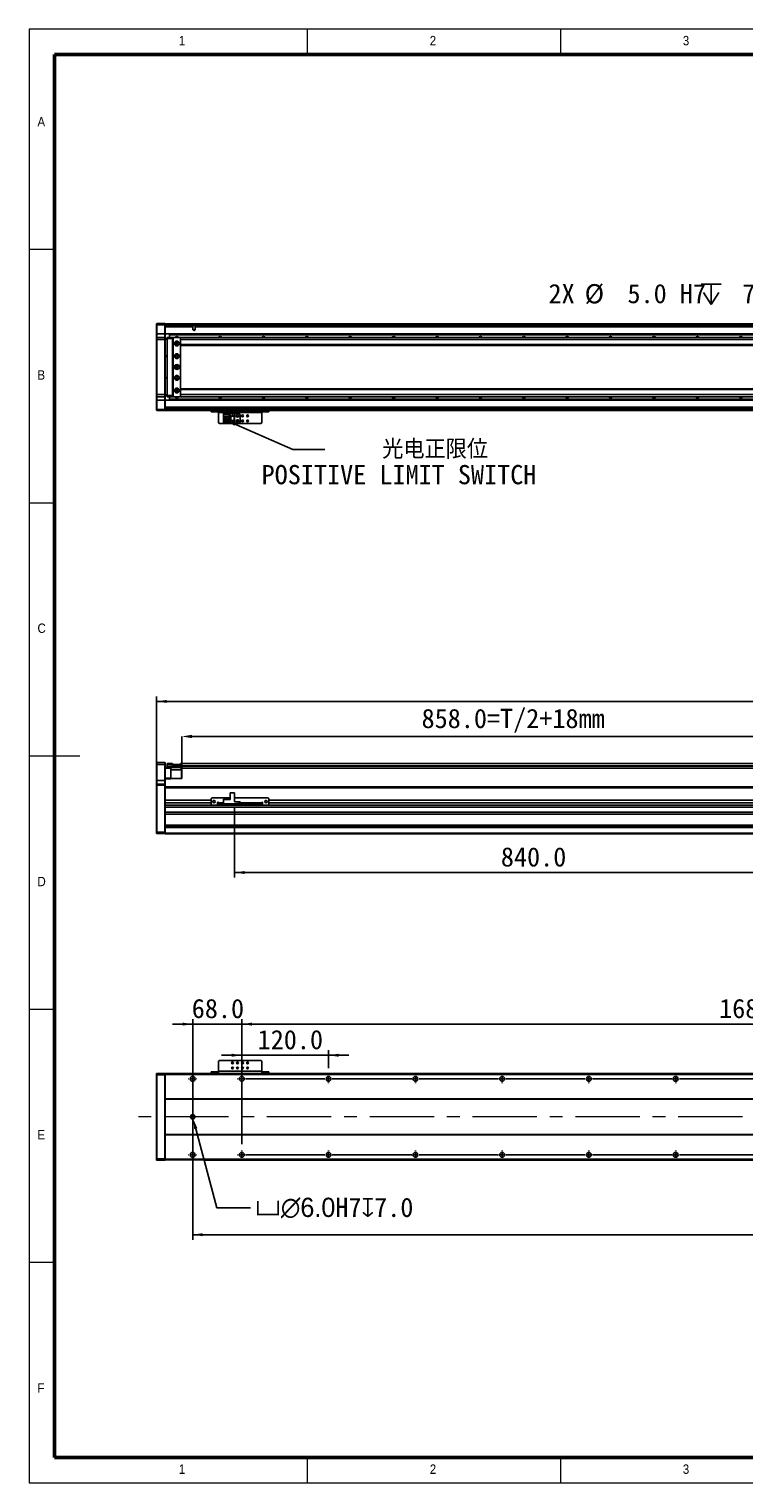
# Model space of a CAD drawing. Header units: millimetres. Extents: x 35 to 2905, y 35 to 2044.
# Tile 1 of 6: x 35 to 1024, y 35 to 2044. Entities that reach past the tile are written whole.
import ezdxf

# ---------------------------------------------------------------- set-up
doc = ezdxf.new("R2010")
doc.units = ezdxf.units.MM
doc.header["$LTSCALE"] = 7
doc.header["$PDSIZE"] = -1
doc.linetypes.add('CENTERX2', pattern=[20.32, 12.7, -2.54, 2.54, -2.54])
doc.layers.add('DIMNS', color=7, linetype='Continuous')
doc.styles.add('SLDTEXTSTYLE1', font='Gothic.ttf', dxfattribs={"width": 0.913})
doc.styles.add('SLDTEXTSTYLE8', font='txt')
doc.styles.add('SLDTEXTSTYLE9', font='txt', dxfattribs={"bigfont": 'bigfont'})
doc.dimstyles.new('SLDDIMSTYLE0', dxfattribs={"dimtxt": 26.6, "dimasz": 14, "dimexe": 0, "dimexo": 0.0625, "dimgap": 6.65, "dimtad": 2, "dimdec": 1, "dimrnd": 1e-09, "dimzin": 4, "dimdsep": 46, "dimtxsty": 'SLDTEXTSTYLE8', "dimsah": 1, "dimcen": 0.09, "dimadec": 0, "dimazin": 1, "dimtfac": 1, "dimtdec": 1, "dimtofl": 0, "dimtmove": 0, "dimatfit": 3, "dimfxl": 0, "dimfrac": 2, "dimtolj": 1, "dimtzin": 12, "dimarcsym": 0})
doc.dimstyles.new('SLDDIMSTYLE1', dxfattribs={"dimtxt": 26.6, "dimasz": 14, "dimexe": 0, "dimexo": 0.0625, "dimgap": 6.65, "dimtad": 2, "dimdec": 1, "dimrnd": 1e-09, "dimzin": 4, "dimdsep": 46, "dimtxsty": 'SLDTEXTSTYLE8', "dimsah": 1, "dimcen": 0.09, "dimadec": 0, "dimazin": 1, "dimtfac": 1, "dimtdec": 1, "dimtmove": 0, "dimatfit": 0, "dimfxl": 0, "dimfrac": 2, "dimtolj": 1, "dimtzin": 12, "dimarcsym": 0})
doc.dimstyles.new('SLDDIMSTYLE3', dxfattribs={"dimtxt": 0.18, "dimasz": 14, "dimexe": 0, "dimexo": 0.0625, "dimgap": 0, "dimtad": 0, "dimtih": 1, "dimtoh": 1, "dimdec": 0, "dimrnd": 1e-09, "dimzin": 0, "dimdsep": 46, "dimtxsty": 'Standard', "dimsah": 1, "dimcen": 0.09, "dimadec": 0, "dimazin": 0, "dimtfac": 14, "dimtdec": 0, "dimtofl": 0, "dimtmove": 0, "dimatfit": 3, "dimfxl": 0, "dimfrac": 2, "dimtolj": 1, "dimtzin": 0, "dimarcsym": 0})
doc.dimstyles.new('SLDDIMSTYLE4', dxfattribs={"dimtxt": 26.6, "dimasz": 14, "dimexe": 0, "dimexo": 0.0625, "dimgap": 6.65, "dimtad": 0, "dimtih": 1, "dimtoh": 1, "dimdec": 1, "dimrnd": 1e-09, "dimzin": 4, "dimdsep": 46, "dimtxsty": 'SLDTEXTSTYLE8', "dimsah": 1, "dimcen": 0, "dimadec": 0, "dimazin": 1, "dimtfac": 1, "dimtdec": 1, "dimtofl": 0, "dimtmove": 0, "dimatfit": 3, "dimfxl": 0, "dimfrac": 2, "dimtolj": 1, "dimtzin": 12, "dimarcsym": 0})

# ---------------------------------------------------------------- blocks, each defined once
blk = doc.blocks.new('_D')
at = {"layer": 'DIMNS'}
for p, q in [((211.3, 1008.1), (211.3, 1121.9)), ((211.3, 1114.9), (2127.3, 1114.9)), ((2127.3, 1008.1), (2127.3, 1121.9))]:
    blk.add_line(p, q, dxfattribs=at)
for points in [[(211.3, 1114.9), (225.3, 1112.8), (225.3, 1117)], [(2127.3, 1114.9), (2113.3, 1117), (2113.3, 1112.8)]]:
    blk.add_solid(points, dxfattribs=at)
at = {"layer": 'DIMNS', "insert": (1107.7, 1149.8), "char_height": 26.6, "attachment_point": 1, "style": 'SLDTEXTSTYLE8'}
blk.add_mtext('1916.0', dxfattribs=at)
blk = doc.blocks.new('_D_1')
at = {"layer": 'Defpoints', "color": 0}
for p in [(1104.3, 1066.5), (1104.3, 1026.7), (246.3, 1019.9)]:
    blk.add_point(p, dxfattribs=at)
at = {"layer": 'DIMNS', "color": 0, "lineweight": -2}
for p, q in [((246.3, 1020), (246.3, 1066.5)), ((260.3, 1066.5), (1090.3, 1066.5)), ((1104.3, 1026.8), (1104.3, 1066.5))]:
    blk.add_line(p, q, dxfattribs=at)
at = {"layer": 'DIMNS', "color": 0}
for points in [[(260.3, 1068.8), (260.3, 1064.2), (246.3, 1066.5)], [(1090.3, 1068.8), (1090.3, 1064.2), (1104.3, 1066.5)]]:
    blk.add_solid(points, dxfattribs=at)
at = {"layer": 'DIMNS', "color": 0, "insert": (704.5, 1104.7), "char_height": 26.6, "attachment_point": 2, "style": 'SLDTEXTSTYLE8'}
blk.add_mtext('\\A1;858.0=T/2+18mm', dxfattribs=at)
blk = doc.blocks.new('_D_4')
at = {"layer": 'DIMNS'}
for p, q in [((319.3, 967.2), (319.3, 871.5)), ((1159.3, 974.3), (1159.3, 871.5)), ((319.3, 878.5), (1159.3, 878.5))]:
    blk.add_line(p, q, dxfattribs=at)
for points in [[(319.3, 878.5), (333.3, 876.4), (333.3, 880.6)], [(1159.3, 878.5), (1145.3, 880.6), (1145.3, 876.4)]]:
    blk.add_solid(points, dxfattribs=at)
at = {"layer": 'DIMNS', "insert": (687.5, 913.4), "char_height": 26.6, "attachment_point": 1, "style": 'SLDTEXTSTYLE8'}
blk.add_mtext('840.0', dxfattribs=at)
blk = doc.blocks.new('_D_13')
at = {"layer": 'DIMNS'}
for p, q in [((261.3, 532), (261.3, 371)), ((2077.3, 526.4), (2077.3, 371)), ((261.3, 378), (2077.3, 378))]:
    blk.add_line(p, q, dxfattribs=at)
for points in [[(261.3, 378), (275.3, 375.9), (275.3, 380.1)], [(2077.3, 378), (2063.3, 380.1), (2063.3, 375.9)]]:
    blk.add_solid(points, dxfattribs=at)
at = {"layer": 'DIMNS', "insert": (1134, 412.9), "char_height": 26.6, "attachment_point": 1, "style": 'SLDTEXTSTYLE8'}
blk.add_mtext('1816.0', dxfattribs=at)
blk = doc.blocks.new('_D_15')
at = {"layer": 'Defpoints', "color": 0}
for p in [(260.5, 543.8), (262.1, 538)]:
    blk.add_point(p, dxfattribs=at)
at = {"layer": 'DIMNS', "color": 0, "lineweight": -2}
for p, q in [((294.9, 415.3), (265.7, 524.4)), ((341.1, 415.3), (294.9, 415.3))]:
    blk.add_line(p, q, dxfattribs=at)
at = {"layer": 'DIMNS', "color": 0}
blk.add_solid([(267.9, 525), (263.4, 523.8), (262.1, 538)], dxfattribs=at)
at = {"layer": 'DIMNS', "color": 0, "insert": (347.8, 429.1), "char_height": 26.6, "attachment_point": 1, "style": 'SLDTEXTSTYLE8'}
blk.add_mtext('\\A1;{\\fGDT|b0|i0|c134|p2;v\\fMS PGothic|b0|i0|c128|p34;∅6.0}H7{\\fGDT|b0|i0|c134|p2;x}7.0', dxfattribs=at)
blk = doc.blocks.new('_D_18')
at = {"layer": 'DIMNS'}
for p, q in [((329.3, 608.1), (329.3, 676)), ((329.3, 669), (2009.3, 669)), ((2009.3, 608.1), (2009.3, 676))]:
    blk.add_line(p, q, dxfattribs=at)
for points in [[(329.3, 669), (343.3, 666.9), (343.3, 671.1)], [(2009.3, 669), (1995.3, 671.1), (1995.3, 666.9)]]:
    blk.add_solid(points, dxfattribs=at)
at = {"layer": 'DIMNS', "char_height": 26.6, "attachment_point": 1, "style": 'SLDTEXTSTYLE8'}
for s, insert in [('1680.0', (989.3, 703.9)), ('=14×120.0(PITCH)', (1093.3, 703.9))]:
    blk.add_mtext(s, dxfattribs=dict(at, insert=insert))
blk = doc.blocks.new('_D_19')
at = {"layer": 'DIMNS'}
for p, q in [((329.3, 626), (301.3, 626)), ((329.3, 608.1), (329.3, 633)), ((329.3, 626), (449.3, 626)), ((449.3, 608.1), (449.3, 633)), ((449.3, 626), (477.3, 626))]:
    blk.add_line(p, q, dxfattribs=at)
for points in [[(329.3, 626), (315.3, 628.1), (315.3, 623.9)], [(449.3, 626), (463.3, 623.9), (463.3, 628.1)]]:
    blk.add_solid(points, dxfattribs=at)
at = {"layer": 'DIMNS', "insert": (351.1, 660.9), "char_height": 26.6, "attachment_point": 1, "style": 'SLDTEXTSTYLE8'}
blk.add_mtext('120.0', dxfattribs=at)
blk = doc.blocks.new('_D_20')
at = {"layer": 'DIMNS'}
for p, q in [((261.3, 669), (233.3, 669)), ((261.3, 503.1), (261.3, 676)), ((261.3, 669), (329.3, 669)), ((329.3, 503.1), (329.3, 676)), ((329.3, 669), (357.3, 669))]:
    blk.add_line(p, q, dxfattribs=at)
for points in [[(261.3, 669), (247.3, 671.1), (247.3, 666.9)], [(329.3, 669), (343.3, 666.9), (343.3, 671.1)]]:
    blk.add_solid(points, dxfattribs=at)
at = {"layer": 'DIMNS', "insert": (260, 703.9), "char_height": 26.6, "attachment_point": 1, "style": 'SLDTEXTSTYLE8'}
blk.add_mtext('68.0', dxfattribs=at)
blk = doc.blocks.new('SW_CENTERMARKSYMBOL_1')
at = {"layer": 'DIMNS', "color": 0}
for p, q in [((-5.08, 105), (-5.84, 105)), ((0, 105), (-2.54, 105)), ((0, 110.08), (0, 110.84)), ((0, 105), (0, 107.54)), ((0, 105), (0, 102.46)), ((0, 105), (2.54, 105)), ((5.08, 105), (5.84, 105)), ((182.92, 105), (182.16, 105)), ((188, 105), (185.46, 105)), ((188, 110.08), (188, 110.84)), ((188, 105), (188, 107.54)), ((188, 105), (188, 102.46)), ((188, 105), (190.54, 105)), ((193.08, 105), (193.84, 105)), ((0, 99.92), (0, 99.16)), ((188, 99.92), (188, 99.16)), ((-5.08, 0), (-5.84, 0)), ((0, 0), (-2.54, 0)), ((0, 5.08), (0, 5.84)), ((0, 0), (0, 2.54)), ((0, 0), (0, -2.54)), ((0, 0), (2.54, 0)), ((5.08, 0), (5.84, 0)), ((0, -5.08), (0, -5.84))]:
    blk.add_line(p, q, dxfattribs=at)
blk = doc.blocks.new('SW_CENTERMARKSYMBOL_2')
at = {"layer": 'DIMNS', "color": 0}
for p, q in [((-125.08, 0), (-125.84, 0)), ((-120, 0), (-122.54, 0)), ((-120, 0), (-122.54, 0)), ((-120, 5.08), (-120, 5.84)), ((-120, 0), (-120, 2.54)), ((-120, 0), (-120, 2.54)), ((-120, 0), (-120, -2.54)), ((-120, 0), (-117.46, 0)), ((-120, 0), (-120, -2.54)), ((-120, 0), (-117.46, 0)), ((-114.92, 0), (-114.16, 0)), ((-114.92, 0), (-5.08, 0)), ((-5.08, 0), (-5.84, 0)), ((0, 0), (-2.54, 0)), ((0, 0), (-2.54, 0)), ((0, 0), (-2.54, 0)), ((0, 5.08), (0, 5.84)), ((0, 0), (0, 2.54)), ((0, 0), (0, 2.54)), ((0, 0), (0, 2.54)), ((0, 0), (0, -2.54)), ((0, 0), (2.54, 0)), ((0, 0), (0, -2.54)), ((0, 0), (2.54, 0)), ((0, 0), (0, -2.54)), ((0, 0), (2.54, 0)), ((5.08, 0), (5.84, 0)), ((5.08, 0), (114.92, 0)), ((114.92, 0), (114.16, 0)), ((120, 0), (117.46, 0)), ((120, 0), (117.46, 0)), ((120, 0), (117.46, 0)), ((120, 0), (117.46, 0)), ((120, 5.08), (120, 5.84)), ((120, 0), (120, 2.54)), ((120, 0), (120, 2.54)), ((120, 0), (120, 2.54)), ((120, 0), (120, 2.54)), ((120, 0), (120, -2.54)), ((120, 0), (122.54, 0)), ((120, 0), (120, -2.54)), ((120, 0), (122.54, 0)), ((120, 0), (120, -2.54)), ((120, 0), (122.54, 0)), ((120, 0), (120, -2.54)), ((120, 0), (122.54, 0)), ((125.08, 0), (125.84, 0)), ((125.08, 0), (234.92, 0)), ((234.92, 0), (234.16, 0)), ((240, 0), (237.46, 0)), ((240, 0), (237.46, 0)), ((240, 0), (237.46, 0)), ((240, 0), (237.46, 0)), ((240, 0), (237.46, 0)), ((240, 5.08), (240, 5.84)), ((240, 0), (240, 2.54)), ((240, 0), (240, 2.54)), ((240, 0), (240, 2.54)), ((240, 0), (240, 2.54)), ((240, 0), (240, 2.54)), ((240, 0), (240, -2.54)), ((240, 0), (242.54, 0)), ((240, 0), (240, -2.54)), ((240, 0), (242.54, 0)), ((240, 0), (240, -2.54)), ((240, 0), (242.54, 0)), ((240, 0), (240, -2.54)), ((240, 0), (242.54, 0)), ((240, 0), (240, -2.54)), ((240, 0), (242.54, 0)), ((245.08, 0), (245.84, 0)), ((245.08, 0), (354.92, 0)), ((354.92, 0), (354.16, 0)), ((360, 0), (357.46, 0)), ((360, 0), (357.46, 0)), ((360, 0), (357.46, 0)), ((360, 0), (357.46, 0)), ((360, 0), (357.46, 0)), ((360, 0), (357.46, 0)), ((360, 5.08), (360, 5.84)), ((360, 0), (360, 2.54)), ((360, 0), (360, 2.54)), ((360, 0), (360, 2.54)), ((360, 0), (360, 2.54)), ((360, 0), (360, 2.54)), ((360, 0), (360, 2.54)), ((360, 0), (360, -2.54)), ((360, 0), (362.54, 0)), ((360, 0), (360, -2.54)), ((360, 0), (362.54, 0)), ((360, 0), (360, -2.54)), ((360, 0), (362.54, 0)), ((360, 0), (360, -2.54)), ((360, 0), (362.54, 0)), ((360, 0), (360, -2.54)), ((360, 0), (362.54, 0)), ((360, 0), (360, -2.54)), ((360, 0), (362.54, 0)), ((365.08, 0), (365.84, 0)), ((365.08, 0), (474.92, 0)), ((474.92, 0), (474.16, 0)), ((480, 0), (477.46, 0)), ((480, 0), (477.46, 0)), ((480, 0), (477.46, 0)), ((480, 0), (477.46, 0)), ((480, 0), (477.46, 0)), ((480, 0), (477.46, 0)), ((480, 0), (477.46, 0)), ((480, 5.08), (480, 5.84)), ((480, 0), (480, 2.54)), ((480, 0), (480, 2.54)), ((480, 0), (480, 2.54)), ((480, 0), (480, 2.54)), ((480, 0), (480, 2.54)), ((480, 0), (480, 2.54)), ((480, 0), (480, 2.54)), ((480, 0), (480, -2.54)), ((480, 0), (482.54, 0)), ((480, 0), (480, -2.54)), ((480, 0), (482.54, 0)), ((480, 0), (480, -2.54)), ((480, 0), (482.54, 0)), ((480, 0), (480, -2.54)), ((480, 0), (482.54, 0)), ((480, 0), (480, -2.54)), ((480, 0), (482.54, 0)), ((480, 0), (480, -2.54)), ((480, 0), (482.54, 0)), ((480, 0), (480, -2.54)), ((480, 0), (482.54, 0)), ((485.08, 0), (485.84, 0)), ((485.08, 0), (594.92, 0)), ((-120, -5.08), (-120, -5.84)), ((0, -5.08), (0, -5.84)), ((120, -5.08), (120, -5.84)), ((240, -5.08), (240, -5.84)), ((360, -5.08), (360, -5.84)), ((480, -5.08), (480, -5.84))]:
    blk.add_line(p, q, dxfattribs=at)
blk = doc.blocks.new('SW_CENTERMARKSYMBOL_3')
at = {"layer": 'DIMNS', "color": 0}
for p, q in [((-245.08, 0), (-245.84, 0)), ((-240, 0), (-242.54, 0)), ((-240, 0), (-242.54, 0)), ((-240, 5.08), (-240, 5.84)), ((-240, 0), (-240, 2.54)), ((-240, 0), (-240, 2.54)), ((-240, 0), (-240, -2.54)), ((-240, 0), (-237.46, 0)), ((-240, 0), (-240, -2.54)), ((-240, 0), (-237.46, 0)), ((-234.92, 0), (-234.16, 0)), ((-234.92, 0), (-125.08, 0)), ((-125.08, 0), (-125.84, 0)), ((-120, 0), (-122.54, 0)), ((-120, 0), (-122.54, 0)), ((-120, 0), (-122.54, 0)), ((-120, 5.08), (-120, 5.84)), ((-120, 0), (-120, 2.54)), ((-120, 0), (-120, 2.54)), ((-120, 0), (-120, 2.54)), ((-120, 0), (-120, -2.54)), ((-120, 0), (-117.46, 0)), ((-120, 0), (-120, -2.54)), ((-120, 0), (-117.46, 0)), ((-120, 0), (-120, -2.54)), ((-120, 0), (-117.46, 0)), ((-114.92, 0), (-114.16, 0)), ((-114.92, 0), (-5.08, 0)), ((-5.08, 0), (-5.84, 0)), ((0, 0), (-2.54, 0)), ((0, 0), (-2.54, 0)), ((0, 0), (-2.54, 0)), ((0, 0), (-2.54, 0)), ((0, 5.08), (0, 5.84)), ((0, 0), (0, 2.54)), ((0, 0), (0, 2.54)), ((0, 0), (0, 2.54)), ((0, 0), (0, 2.54)), ((0, 0), (0, -2.54)), ((0, 0), (2.54, 0)), ((0, 0), (0, -2.54)), ((0, 0), (2.54, 0)), ((0, 0), (0, -2.54)), ((0, 0), (2.54, 0)), ((0, 0), (0, -2.54)), ((0, 0), (2.54, 0)), ((5.08, 0), (5.84, 0)), ((5.08, 0), (114.92, 0)), ((114.92, 0), (114.16, 0)), ((120, 0), (117.46, 0)), ((120, 0), (117.46, 0)), ((120, 0), (117.46, 0)), ((120, 0), (117.46, 0)), ((120, 0), (117.46, 0)), ((120, 5.08), (120, 5.84)), ((120, 0), (120, 2.54)), ((120, 0), (120, 2.54)), ((120, 0), (120, 2.54)), ((120, 0), (120, 2.54)), ((120, 0), (120, 2.54)), ((120, 0), (120, -2.54)), ((120, 0), (122.54, 0)), ((120, 0), (120, -2.54)), ((120, 0), (122.54, 0)), ((120, 0), (120, -2.54)), ((120, 0), (122.54, 0)), ((120, 0), (120, -2.54)), ((120, 0), (122.54, 0)), ((120, 0), (120, -2.54)), ((120, 0), (122.54, 0)), ((125.08, 0), (125.84, 0)), ((125.08, 0), (234.92, 0)), ((234.92, 0), (234.16, 0)), ((240, 0), (237.46, 0)), ((240, 0), (237.46, 0)), ((240, 0), (237.46, 0)), ((240, 0), (237.46, 0)), ((240, 0), (237.46, 0)), ((240, 0), (237.46, 0)), ((240, 5.08), (240, 5.84)), ((240, 0), (240, 2.54)), ((240, 0), (240, 2.54)), ((240, 0), (240, 2.54)), ((240, 0), (240, 2.54)), ((240, 0), (240, 2.54)), ((240, 0), (240, 2.54)), ((240, 0), (240, -2.54)), ((240, 0), (242.54, 0)), ((240, 0), (240, -2.54)), ((240, 0), (242.54, 0)), ((240, 0), (240, -2.54)), ((240, 0), (242.54, 0)), ((240, 0), (240, -2.54)), ((240, 0), (242.54, 0)), ((240, 0), (240, -2.54)), ((240, 0), (242.54, 0)), ((240, 0), (240, -2.54)), ((240, 0), (242.54, 0)), ((245.08, 0), (245.84, 0)), ((245.08, 0), (354.92, 0)), ((354.92, 0), (354.16, 0)), ((360, 0), (357.46, 0)), ((360, 0), (357.46, 0)), ((360, 0), (357.46, 0)), ((360, 0), (357.46, 0)), ((360, 0), (357.46, 0)), ((360, 0), (357.46, 0)), ((360, 0), (357.46, 0)), ((360, 5.08), (360, 5.84)), ((360, 0), (360, 2.54)), ((360, 0), (360, 2.54)), ((360, 0), (360, 2.54)), ((360, 0), (360, 2.54)), ((360, 0), (360, 2.54)), ((360, 0), (360, 2.54)), ((360, 0), (360, 2.54)), ((360, 0), (360, -2.54)), ((360, 0), (362.54, 0)), ((360, 0), (360, -2.54)), ((360, 0), (362.54, 0)), ((360, 0), (360, -2.54)), ((360, 0), (362.54, 0)), ((360, 0), (360, -2.54)), ((360, 0), (362.54, 0)), ((360, 0), (360, -2.54)), ((360, 0), (362.54, 0)), ((360, 0), (360, -2.54)), ((360, 0), (362.54, 0)), ((360, 0), (360, -2.54)), ((360, 0), (362.54, 0)), ((365.08, 0), (365.84, 0)), ((365.08, 0), (474.92, 0)), ((-240, -5.08), (-240, -5.84)), ((-120, -5.08), (-120, -5.84)), ((0, -5.08), (0, -5.84)), ((120, -5.08), (120, -5.84)), ((240, -5.08), (240, -5.84)), ((360, -5.08), (360, -5.84))]:
    blk.add_line(p, q, dxfattribs=at)
blk = doc.blocks.new('SW_DOWELSYMBOL_0')
at = {"linetype": 'Continuous', "lineweight": 18}
h = blk.add_hatch(color=0, dxfattribs=at)
edge = h.paths.add_edge_path(flags=0)
edge.add_arc((0, 0), 3, 180, 270)
edge.add_line((0, -3), (0, 0))
edge.add_line((0, 0), (-3, 0))
h = blk.add_hatch(color=0, dxfattribs=at)
edge = h.paths.add_edge_path(flags=0)
edge.add_arc((0, 0), 3, 0, 90)
edge.add_line((0, 3), (0, 0))
edge.add_line((0, 0), (3, 0))
at = {"layer": 'DIMNS', "color": 0}
blk.add_circle((0, 0), 3, dxfattribs=at)
blk = doc.blocks.new('SW_SYMBOL_HOLE_DEPTH')
at = {"layer": 'DIMNS', "color": 0}
for p, q in [((0, 6125), (5600, 6125)), ((2800, 6125), (2800, 525)), ((700, 3885), (2800, 525)), ((4900, 3885), (2800, 525))]:
    blk.add_line(p, q, dxfattribs=at)
blk = doc.blocks.new('_D_23')
at = {"layer": 'DIMNS'}
for p, q in [((1087.4, 1678.4), (1059.4, 1678.4)), ((1154.8, 1628.5), (1087.4, 1678.4))]:
    blk.add_line(p, q, dxfattribs=at)
blk.add_solid([(1154.8, 1628.5), (1144.8, 1638.5), (1142.3, 1635.1)], dxfattribs=at)
at = {"layer": 'DIMNS', "xscale": 0.004985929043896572, "yscale": 0.004985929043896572, "zscale": 0.004985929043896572}
blk.add_blockref('SW_SYMBOL_HOLE_DEPTH', (964.4, 1660.8), dxfattribs=at)
at = {"layer": 'DIMNS', "char_height": 26.6, "attachment_point": 1, "style": 'SLDTEXTSTYLE8'}
for s, insert in [('2X ', (753.4, 1691.8)), ('%%c', (803.4, 1691.6)), (' 5.0 H7 ', (844.5, 1691.8)), (' 7.0', (1003.3, 1691.8))]:
    blk.add_mtext(s, dxfattribs=dict(at, insert=insert))
blk = doc.blocks.new('SW_NOTE_5')
at = {"layer": 'DIMNS', "color": 0, "char_height": 26.6, "attachment_point": 2}
for s, insert, style in [('    光电正限位', (105.1, 13.8), 'SLDTEXTSTYLE9'), ('POSITIVE LIMIT SWITCH', (102.5, -21.3), 'SLDTEXTSTYLE8')]:
    blk.add_mtext(s, dxfattribs=dict(at, insert=insert, style=style))

msp = doc.modelspace()

# ---------------------------------------------------------------- linework, layer by layer
at = {"color": 7, "linetype": 'Continuous', "lineweight": 18}
for p, q in [((2905, 2044), (35, 2044)), ((35, 2044), (35, 35)), ((420, 2009), (420, 2044)), ((770, 2044), (770, 2009)), ((70, 2009), (2870, 2009)), ((70, 2009), (70, 70)), ((70, 1739.5), (35, 1739.5)), ((35, 1389.5), (70, 1389.5)), ((35, 1039.5), (105, 1039.5)), ((35, 689.5), (70, 689.5)), ((70, 339.5), (35, 339.5)), ((70, 70), (2870, 70)), ((420, 35), (420, 70)), ((770, 70), (770, 35)), ((861, 70), (2870, 70)), ((35, 35), (2905, 35))]:
    msp.add_line(p, q, dxfattribs=at)
at = {"color": 7, "linetype": 'Continuous', "lineweight": 50}
for p, q in [((2870, 2009), (70, 2009)), ((70, 2009), (70, 70)), ((70, 70), (2870, 70))]:
    msp.add_line(p, q, dxfattribs=at)
at = {"color": 7, "linetype": 'Continuous', "lineweight": 25}
for p, q in [((211.28, 1636.68), (211.58, 1636.98)), ((211.28, 1635.48), (211.28, 1636.68)), ((211.28, 1635.48), (211.58, 1635.48)), ((211.28, 1622.98), (211.28, 1635.48)), ((211.58, 1636.98), (211.58, 1635.48)), ((211.58, 1636.98), (222.98, 1636.98)), ((211.58, 1635.48), (211.58, 1622.98)), ((222.98, 1635.48), (211.58, 1635.48)), ((222.98, 1635.48), (222.98, 1636.98)), ((222.98, 1636.98), (223.28, 1636.68)), ((222.98, 1622.98), (222.98, 1635.48)), ((222.98, 1635.48), (223.28, 1635.48)), ((223.28, 1636.68), (223.28, 1635.48)), ((223.28, 1636.48), (1129.78, 1636.48)), ((223.28, 1635.48), (223.28, 1622.98)), ((1129.78, 1634.49), (223.28, 1634.49)), ((261.64, 1632.49), (223.28, 1632.49)), ((261.64, 1628.38), (261.64, 1632.49)), ((264.92, 1628.38), (261.64, 1628.38)), ((264.92, 1632.49), (264.92, 1628.38)), ((277.28, 1636.78), (1129.78, 1636.78)), ((277.28, 1636.78), (277.28, 1636.58)), ((277.28, 1636.58), (1129.78, 1636.58)), ((277.28, 1636.48), (277.28, 1636.58)), ((211.28, 1622.98), (211.58, 1622.98)), ((211.28, 1617.68), (211.28, 1622.98)), ((211.58, 1617.98), (211.28, 1617.68)), ((211.28, 1614.98), (211.28, 1617.68)), ((211.28, 1538.98), (211.28, 1614.98)), ((211.58, 1614.98), (211.28, 1614.98)), ((211.58, 1622.98), (211.58, 1617.98)), ((222.98, 1622.98), (211.58, 1622.98)), ((211.58, 1617.98), (211.58, 1614.98)), ((211.58, 1617.98), (222.98, 1617.98)), ((211.58, 1614.98), (211.58, 1538.98)), ((222.98, 1614.98), (211.58, 1614.98)), ((222.98, 1617.98), (222.98, 1622.98)), ((222.98, 1622.98), (223.28, 1622.98)), ((222.98, 1614.98), (222.98, 1617.98)), ((222.98, 1617.98), (223.28, 1617.68)), ((222.98, 1538.98), (222.98, 1614.98)), ((222.98, 1614.98), (223.28, 1614.98)), ((229.28, 1622.99), (223.28, 1622.99)), ((223.28, 1622.98), (223.28, 1617.68)), ((223.28, 1617.68), (223.28, 1614.98)), ((223.28, 1616.48), (225.78, 1616.48)), ((225.78, 1615.48), (223.28, 1615.48)), ((223.28, 1614.98), (223.28, 1538.98)), ((225.78, 1617.68), (226.08, 1617.98)), ((225.78, 1616.48), (225.78, 1617.68)), ((225.78, 1537.48), (225.78, 1616.48)), ((225.78, 1616.48), (226.08, 1616.48)), ((226.08, 1617.98), (226.08, 1616.48)), ((226.08, 1617.98), (233.28, 1617.98)), ((226.08, 1616.48), (226.08, 1537.48)), ((233.28, 1616.48), (226.08, 1616.48)), ((229.28, 1622.99), (1104.28, 1622.99)), ((229.28, 1622.99), (229.28, 1622.7)), ((229.28, 1622.7), (1104.28, 1622.7)), ((229.28, 1622.7), (229.28, 1621.8)), ((229.28, 1621.8), (1104.28, 1621.8)), ((229.28, 1621.8), (229.28, 1621.5)), ((229.28, 1621.5), (1104.28, 1621.5)), ((229.28, 1621.5), (229.28, 1617.98)), ((233.28, 1617.98), (233.28, 1616.48)), ((233.28, 1617.98), (234.78, 1617.98)), ((234.48, 1617.68), (233.28, 1617.68)), ((233.28, 1616.48), (233.28, 1537.48)), ((234.28, 1615.98), (233.78, 1615.98)), ((233.78, 1615.98), (233.78, 1537.98)), ((234.78, 1617.98), (234.28, 1617.48)), ((234.28, 1617.48), (234.28, 1536.48)), ((243.78, 1617.98), (234.78, 1617.98)), ((240.42, 1609.98), (238.13, 1609.98)), ((244.28, 1617.48), (243.78, 1617.98)), ((2094.78, 1617.98), (244.28, 1617.98)), ((244.28, 1617.98), (244.28, 1617.48)), ((244.28, 1617.35), (244.28, 1617.48)), ((244.28, 1617.35), (244.28, 1614.98)), ((2095.28, 1614.98), (244.28, 1614.98)), ((244.28, 1614.98), (244.28, 1607.98)), ((2095.28, 1607.98), (244.28, 1607.98)), ((244.28, 1607.98), (244.28, 1606.98)), ((223.28, 1592.48), (225.78, 1592.48)), ((225.78, 1591.48), (223.28, 1591.48)), ((244.28, 1606.98), (2095.28, 1606.98)), ((244.28, 1546.98), (244.28, 1606.98)), ((223.28, 1562.48), (225.78, 1562.48)), ((225.78, 1561.48), (223.28, 1561.48)), ((2095.28, 1546.98), (244.28, 1546.98)), ((244.28, 1545.98), (244.28, 1546.98)), ((211.28, 1536.28), (211.28, 1538.98)), ((211.58, 1538.98), (211.28, 1538.98)), ((211.58, 1535.98), (211.28, 1536.28)), ((211.28, 1530.98), (211.28, 1536.28)), ((211.58, 1530.98), (211.28, 1530.98)), ((211.28, 1518.48), (211.28, 1530.98)), ((211.58, 1538.98), (211.58, 1535.98)), ((211.58, 1538.98), (222.98, 1538.98)), ((222.98, 1535.98), (211.58, 1535.98)), ((211.58, 1535.98), (211.58, 1530.98)), ((222.98, 1530.98), (211.58, 1530.98)), ((211.58, 1530.98), (211.58, 1518.48)), ((222.98, 1535.98), (222.98, 1538.98)), ((222.98, 1538.98), (223.28, 1538.98)), ((222.98, 1535.98), (223.28, 1536.28)), ((222.98, 1530.98), (222.98, 1535.98)), ((223.28, 1530.98), (222.98, 1530.98)), ((222.98, 1518.48), (222.98, 1530.98)), ((223.28, 1538.98), (223.28, 1536.28)), ((223.28, 1538.48), (225.78, 1538.48)), ((225.78, 1537.48), (223.28, 1537.48)), ((223.28, 1536.28), (223.28, 1530.98)), ((223.28, 1530.98), (223.28, 1518.48)), ((229.28, 1530.98), (223.28, 1530.98)), ((225.78, 1536.28), (225.78, 1537.48)), ((225.78, 1537.48), (226.08, 1537.48)), ((225.78, 1536.28), (226.08, 1535.98)), ((226.08, 1537.48), (226.08, 1535.98)), ((226.08, 1537.48), (233.28, 1537.48)), ((233.28, 1535.98), (226.08, 1535.98)), ((229.28, 1535.98), (229.28, 1532.46)), ((229.28, 1532.46), (1104.28, 1532.46)), ((229.28, 1532.46), (229.28, 1532.17)), ((229.28, 1532.17), (1104.28, 1532.17)), ((229.28, 1532.17), (229.28, 1531.27)), ((229.28, 1531.27), (1104.28, 1531.27)), ((229.28, 1531.27), (229.28, 1530.98)), ((229.28, 1530.98), (1104.28, 1530.98)), ((233.28, 1537.48), (233.28, 1535.98)), ((233.28, 1536.28), (234.48, 1536.28)), ((234.78, 1535.98), (233.28, 1535.98)), ((233.78, 1537.98), (234.28, 1537.98)), ((234.28, 1536.48), (234.78, 1535.98)), ((234.78, 1535.98), (243.78, 1535.98)), ((238.13, 1543.98), (240.42, 1543.98)), ((243.78, 1535.98), (244.28, 1536.48)), ((244.28, 1545.98), (2095.28, 1545.98)), ((244.28, 1538.98), (244.28, 1545.98)), ((244.28, 1536.62), (244.28, 1538.98)), ((244.28, 1538.98), (2095.28, 1538.98)), ((244.28, 1536.48), (244.28, 1536.62)), ((244.28, 1535.98), (244.28, 1536.48)), ((244.28, 1535.98), (2094.78, 1535.98)), ((211.58, 1518.48), (211.28, 1518.48)), ((211.28, 1517.28), (211.28, 1518.48)), ((211.58, 1516.98), (211.28, 1517.28)), ((211.58, 1518.48), (211.58, 1516.98)), ((211.58, 1518.48), (222.98, 1518.48)), ((222.98, 1516.98), (211.58, 1516.98)), ((222.98, 1516.98), (222.98, 1518.48)), ((223.28, 1518.48), (222.98, 1518.48)), ((223.28, 1517.28), (222.98, 1516.98)), ((1159.28, 1519.48), (223.28, 1519.48)), ((223.28, 1518.48), (223.28, 1517.28)), ((223.28, 1517.28), (223.28, 1516.98)), ((1159.28, 1516.98), (223.28, 1516.98)), ((286.78, 1514.98), (286.78, 1516.98)), ((287.78, 1514.98), (286.78, 1514.98)), ((287.78, 1516.98), (287.78, 1514.98)), ((365.78, 1514.98), (287.78, 1514.98)), ((296.78, 1514.98), (296.78, 1513.98)), ((296.78, 1513.98), (356.78, 1513.98)), ((296.78, 1500.18), (296.78, 1513.98)), ((304.08, 1511.88), (304.08, 1512.68)), ((304.08, 1512.68), (313.28, 1512.68)), ((312.38, 1511.88), (304.08, 1511.88)), ((304.08, 1511.88), (304.08, 1511.38)), ((311.88, 1511.38), (304.08, 1511.38)), ((304.08, 1508.78), (304.08, 1511.38)), ((304.08, 1508.78), (310.28, 1508.78)), ((304.08, 1503.18), (304.08, 1508.78)), ((305.38, 1503.18), (305.38, 1508.78)), ((305.88, 1508.43), (305.88, 1508.78)), ((310.28, 1508.43), (305.88, 1508.43)), ((305.88, 1503.53), (305.88, 1508.43)), ((306.84, 1506.78), (306.84, 1505.18)), ((308.68, 1506.78), (306.84, 1506.78)), ((308.68, 1506.78), (308.68, 1505.18)), ((310.28, 1508.78), (310.28, 1503.18)), ((311.88, 1511.38), (312.38, 1511.88)), ((311.88, 1500.58), (311.88, 1511.38)), ((312.38, 1500.08), (312.38, 1511.88)), ((313.28, 1512.68), (313.28, 1508.98)), ((313.28, 1512.68), (319.28, 1512.68)), ((313.28, 1508.98), (319.28, 1508.98)), ((313.28, 1508.98), (313.28, 1502.98)), ((313.78, 1508.98), (313.78, 1502.98)), ((314.08, 1508.98), (314.08, 1502.98)), ((315.68, 1511.18), (315.88, 1511.18)), ((316.28, 1509.98), (315.68, 1511.18)), ((315.88, 1511.58), (316.68, 1511.58)), ((315.88, 1511.18), (315.88, 1511.58)), ((316.88, 1511.18), (316.28, 1509.98)), ((316.68, 1511.58), (316.68, 1511.18)), ((316.68, 1511.18), (316.88, 1511.18)), ((318.48, 1502.98), (318.48, 1508.98)), ((318.78, 1502.98), (318.78, 1508.98)), ((319.28, 1512.68), (319.28, 1508.98)), ((319.28, 1512.68), (324.78, 1512.68)), ((319.28, 1508.98), (319.28, 1502.98)), ((326.78, 1510.68), (326.78, 1501.28)), ((356.78, 1513.98), (356.78, 1514.98)), ((356.78, 1513.98), (356.78, 1500.18)), ((365.78, 1514.98), (365.78, 1516.98)), ((366.78, 1514.98), (365.78, 1514.98)), ((366.78, 1516.98), (366.78, 1514.98)), ((296.78, 1500.18), (297.78, 1499.18)), ((355.78, 1499.18), (297.78, 1499.18)), ((310.28, 1503.18), (304.08, 1503.18)), ((304.08, 1500.58), (304.08, 1503.18)), ((304.08, 1500.58), (311.88, 1500.58)), ((304.08, 1500.58), (304.08, 1500.08)), ((304.08, 1500.08), (312.38, 1500.08)), ((304.08, 1499.28), (304.08, 1500.08)), ((313.28, 1499.28), (304.08, 1499.28)), ((305.88, 1503.18), (305.88, 1503.53)), ((305.88, 1503.53), (310.28, 1503.53)), ((306.84, 1505.18), (308.68, 1505.18)), ((312.38, 1500.08), (311.88, 1500.58)), ((313.28, 1502.98), (313.28, 1499.28)), ((319.28, 1502.98), (313.28, 1502.98)), ((319.28, 1499.28), (313.28, 1499.28)), ((315.68, 1501.58), (315.88, 1501.58)), ((316.28, 1500.38), (315.68, 1501.58)), ((315.88, 1501.98), (316.68, 1501.98)), ((315.88, 1501.58), (315.88, 1501.98)), ((316.88, 1501.58), (316.28, 1500.38)), ((316.68, 1501.98), (316.68, 1501.58)), ((316.68, 1501.58), (316.88, 1501.58)), ((319.28, 1502.98), (319.28, 1499.28)), ((324.78, 1499.28), (319.28, 1499.28)), ((355.78, 1499.18), (356.78, 1500.18)), ((211.58, 1030.72), (211.28, 1030.42)), ((211.28, 1027.72), (211.28, 1030.42)), ((211.58, 1027.72), (211.28, 1027.72)), ((211.28, 1005.72), (211.28, 1027.72)), ((211.58, 1030.72), (211.58, 1027.72)), ((211.58, 1030.72), (222.98, 1030.72)), ((211.58, 1027.72), (211.58, 1005.72)), ((222.98, 1027.72), (211.58, 1027.72)), ((222.98, 1027.72), (222.98, 1030.72)), ((222.98, 1030.72), (223.28, 1030.42)), ((222.98, 1005.72), (222.98, 1027.72)), ((222.98, 1027.72), (223.28, 1027.72)), ((223.28, 1030.42), (223.28, 1027.72)), ((223.28, 1027.72), (223.28, 1005.72)), ((225.78, 1028.92), (226.08, 1029.22)), ((225.78, 1027.72), (225.78, 1028.92)), ((225.78, 1025.22), (225.78, 1027.72)), ((225.78, 1027.72), (226.08, 1027.72)), ((225.78, 1024.02), (225.78, 1025.22)), ((226.08, 1025.22), (225.78, 1025.22)), ((226.08, 1029.22), (226.08, 1027.72)), ((226.08, 1029.22), (233.28, 1029.22)), ((226.08, 1027.72), (226.08, 1025.22)), ((233.28, 1027.72), (226.08, 1027.72)), ((226.08, 1025.22), (226.08, 1023.72)), ((226.08, 1025.22), (243.48, 1025.22)), ((233.28, 1029.22), (233.28, 1027.72)), ((233.28, 1025.42), (233.28, 1027.72)), ((233.28, 1025.72), (243.48, 1025.72)), ((243.48, 1025.42), (233.28, 1025.42)), ((233.78, 1025.72), (233.78, 1025.92)), ((233.78, 1025.92), (234.28, 1025.92)), ((234.28, 1025.92), (234.28, 1027.92)), ((234.28, 1027.92), (234.78, 1027.92)), ((234.78, 1025.92), (234.28, 1025.92)), ((234.78, 1027.92), (234.78, 1025.92)), ((234.78, 1027.92), (243.78, 1027.92)), ((234.78, 1025.92), (243.78, 1025.92)), ((243.48, 1025.72), (243.48, 1025.42)), ((243.48, 1025.72), (243.78, 1025.42)), ((243.48, 1025.72), (244.28, 1025.72)), ((243.48, 1025.22), (243.48, 1025.42)), ((243.48, 1025.42), (243.78, 1025.42)), ((243.48, 1023.72), (243.48, 1025.22)), ((243.48, 1025.22), (243.78, 1025.22)), ((243.78, 1025.92), (243.78, 1027.92)), ((243.78, 1027.92), (244.28, 1027.92)), ((244.28, 1025.92), (243.78, 1025.92)), ((243.78, 1025.42), (243.78, 1025.22)), ((243.78, 1025.22), (243.78, 1024.02)), ((244.28, 1029.07), (2095.28, 1029.07)), ((244.28, 1027.92), (244.28, 1029.07)), ((244.28, 1027.92), (244.28, 1027.73)), ((244.28, 1026.07), (244.28, 1027.73)), ((244.28, 1025.57), (244.28, 1026.07)), ((244.28, 1022.57), (244.28, 1025.57)), ((211.58, 1005.72), (211.28, 1005.72)), ((211.28, 1000.42), (211.28, 1005.72)), ((211.58, 1005.72), (211.58, 1000.72)), ((222.98, 1005.72), (211.58, 1005.72)), ((222.98, 1000.72), (222.98, 1005.72)), ((223.28, 1005.72), (222.98, 1005.72)), ((223.28, 1023.72), (226.08, 1023.72)), ((231.28, 1022.72), (223.28, 1022.72)), ((223.28, 1008.72), (231.28, 1008.72)), ((231.28, 1007.72), (223.28, 1007.72)), ((223.28, 1005.72), (223.28, 1000.42)), ((226.08, 1023.72), (225.78, 1024.02)), ((243.48, 1023.72), (226.08, 1023.72)), ((231.28, 1023.72), (231.28, 1022.72)), ((231.28, 1022.72), (231.28, 1008.72)), ((245.98, 1020.22), (231.28, 1020.22)), ((231.28, 1008.72), (231.28, 1007.72)), ((231.28, 1008.22), (245.98, 1008.22)), ((243.48, 1023.72), (243.78, 1024.02)), ((244.28, 1022.57), (1104.28, 1022.57)), ((246.28, 1019.92), (245.98, 1020.22)), ((245.98, 1008.61), (245.98, 1020.22)), ((245.98, 1008.22), (245.98, 1008.61)), ((245.98, 1008.22), (246.28, 1008.52)), ((246.28, 1019.92), (246.28, 1008.89)), ((246.28, 1008.89), (246.28, 1008.52)), ((211.58, 1000.72), (211.28, 1000.42)), ((211.28, 999.22), (211.28, 1000.42)), ((211.28, 934.34), (211.28, 999.22)), ((211.58, 999.22), (211.28, 999.22)), ((211.58, 1000.72), (211.58, 999.22)), ((211.58, 1000.72), (222.98, 1000.72)), ((211.58, 999.22), (211.58, 934.22)), ((222.98, 999.22), (211.58, 999.22)), ((222.98, 999.22), (222.98, 1000.72)), ((223.28, 1000.42), (222.98, 1000.72)), ((222.98, 934.22), (222.98, 999.22)), ((223.28, 999.22), (222.98, 999.22)), ((223.28, 1000.42), (223.28, 999.22)), ((223.28, 999.22), (223.28, 996.43)), ((1159.28, 996.72), (223.28, 996.72)), ((223.28, 996.43), (223.28, 995.72)), ((223.28, 995.72), (223.28, 978.27)), ((313.28, 988.47), (313.28, 979.57)), ((319.28, 988.47), (313.28, 988.47)), ((319.28, 988.47), (319.28, 976.07)), ((223.28, 978.27), (223.28, 974.87)), ((286.78, 978.27), (223.28, 978.27)), ((286.78, 974.87), (223.28, 974.87)), ((223.28, 974.87), (223.28, 971.35)), ((2115.28, 971.35), (223.28, 971.35)), ((223.28, 971.35), (223.28, 970.04)), ((223.28, 970.04), (223.28, 934.34)), ((2115.28, 968.75), (223.28, 968.75)), ((287.78, 981.57), (286.78, 980.57)), ((286.78, 980.57), (286.78, 972.57)), ((286.78, 972.57), (287.78, 971.57)), ((313.28, 981.57), (287.78, 981.57)), ((287.78, 971.57), (295.78, 971.57)), ((296.78, 975.57), (295.78, 975.57)), ((295.78, 975.57), (295.78, 971.57)), ((296.78, 974.87), (295.78, 974.87)), ((296.78, 974.57), (296.78, 975.57)), ((296.78, 974.57), (296.78, 973.57)), ((296.78, 971.57), (296.78, 973.57)), ((296.78, 973.57), (297.78, 973.57)), ((297.78, 971.57), (296.78, 971.57)), ((297.78, 973.57), (297.78, 971.57)), ((355.78, 973.57), (297.78, 973.57)), ((355.78, 971.57), (297.78, 971.57)), ((304.08, 980.07), (311.88, 980.07)), ((304.08, 980.07), (304.08, 979.57)), ((304.08, 979.57), (304.08, 973.57)), ((313.28, 979.57), (304.08, 979.57)), ((312.38, 979.57), (311.88, 980.07)), ((365.78, 981.57), (319.28, 981.57)), ((324.78, 976.07), (319.28, 976.07)), ((324.78, 973.57), (324.78, 976.07)), ((326.78, 976.07), (324.78, 976.07)), ((326.78, 973.57), (326.78, 976.07)), ((355.78, 971.57), (355.78, 973.57)), ((355.78, 973.57), (356.78, 973.57)), ((356.78, 971.57), (355.78, 971.57)), ((357.78, 975.57), (356.78, 975.57)), ((356.78, 975.57), (356.78, 974.57)), ((357.78, 974.87), (356.78, 974.87)), ((356.78, 973.57), (356.78, 974.57)), ((356.78, 973.57), (356.78, 971.57)), ((357.78, 971.57), (357.78, 975.57)), ((357.78, 971.57), (365.78, 971.57)), ((366.78, 980.57), (365.78, 981.57)), ((365.78, 971.57), (366.78, 972.57)), ((366.78, 972.57), (366.78, 980.57)), ((1971.78, 978.27), (366.78, 978.27)), ((1971.78, 974.87), (366.78, 974.87)), ((2115.28, 961.82), (223.28, 961.82)), ((2115.28, 959.22), (223.28, 959.22)), ((211.28, 932.52), (211.28, 934.34)), ((211.28, 934.34), (211.58, 934.22)), ((211.28, 932.52), (211.58, 932.22)), ((211.58, 934.22), (211.58, 932.22)), ((211.58, 934.22), (222.98, 934.22)), ((222.98, 932.22), (211.58, 932.22)), ((223.28, 934.34), (222.98, 934.22)), ((222.98, 932.22), (222.98, 934.22)), ((223.28, 932.52), (222.98, 932.22)), ((2115.28, 943.72), (223.28, 943.72)), ((2115.28, 941.72), (223.28, 941.72)), ((2115.28, 940.72), (223.28, 940.72)), ((223.28, 934.34), (223.28, 934.14)), ((223.28, 934.14), (223.28, 932.72)), ((2115.28, 932.72), (223.28, 932.72)), ((223.28, 932.72), (223.28, 931.72)), ((2115.28, 931.72), (223.28, 931.72)), ((286.78, 600.86), (286.78, 602.86)), ((286.78, 602.86), (287.78, 602.86)), ((287.78, 602.86), (287.78, 600.86)), ((287.78, 602.86), (295.78, 602.86)), ((295.78, 602.86), (295.78, 600.86)), ((296.78, 602.86), (295.78, 602.86)), ((297.78, 618.66), (296.78, 617.66)), ((296.78, 617.66), (296.78, 603.86)), ((296.78, 600.86), (296.78, 603.86)), ((356.78, 603.86), (296.78, 603.86)), ((355.78, 618.66), (297.78, 618.66)), ((356.78, 617.66), (355.78, 618.66)), ((356.78, 603.86), (356.78, 617.66)), ((356.78, 603.86), (356.78, 600.86)), ((357.78, 602.86), (356.78, 602.86)), ((357.78, 602.86), (357.78, 600.86)), ((357.78, 602.86), (365.78, 602.86)), ((365.78, 600.86), (365.78, 602.86)), ((365.78, 602.86), (366.78, 602.86)), ((366.78, 602.86), (366.78, 600.86)), ((211.28, 600.56), (211.58, 600.86)), ((211.28, 598.73), (211.28, 600.56)), ((211.28, 598.73), (211.58, 598.86)), ((211.28, 482.98), (211.28, 598.73)), ((211.58, 600.86), (211.58, 598.86)), ((211.58, 600.86), (222.98, 600.86)), ((211.58, 598.86), (211.58, 482.86)), ((222.98, 598.86), (211.58, 598.86)), ((222.98, 598.86), (222.98, 600.86)), ((223.28, 600.56), (222.98, 600.86)), ((222.98, 482.86), (222.98, 598.86)), ((223.28, 598.73), (222.98, 598.86)), ((2115.28, 600.86), (223.28, 600.86)), ((223.28, 600.86), (223.28, 600.56)), ((223.28, 600.56), (223.28, 600.36)), ((2115.28, 600.36), (223.28, 600.36)), ((223.28, 600.36), (223.28, 599.36)), ((2115.28, 599.36), (223.28, 599.36)), ((223.28, 599.36), (223.28, 565.86)), ((2115.28, 565.86), (223.28, 565.86)), ((223.28, 565.86), (223.28, 565.36)), ((2115.28, 565.36), (223.28, 565.36)), ((223.28, 565.36), (223.28, 516.36)), ((2115.28, 516.36), (223.28, 516.36)), ((223.28, 516.36), (223.28, 515.86)), ((2115.28, 515.86), (223.28, 515.86)), ((223.28, 515.86), (223.28, 482.36)), ((211.28, 481.16), (211.28, 482.98)), ((211.28, 482.98), (211.58, 482.86)), ((211.58, 482.86), (211.58, 480.86)), ((211.58, 482.86), (222.98, 482.86)), ((223.28, 482.98), (222.98, 482.86)), ((222.98, 480.86), (222.98, 482.86)), ((2115.28, 482.36), (223.28, 482.36)), ((223.28, 482.36), (223.28, 481.36)), ((211.28, 481.16), (211.58, 480.86)), ((222.98, 480.86), (211.58, 480.86)), ((223.28, 481.16), (222.98, 480.86)), ((223.28, 481.36), (223.28, 481.16)), ((2115.28, 481.36), (223.28, 481.36)), ((277.28, 481.36), (277.28, 481.26)), ((2057.28, 481.26), (277.28, 481.26)), ((277.28, 481.06), (277.28, 481.26)), ((2057.28, 481.06), (277.28, 481.06))]:
    msp.add_line(p, q, dxfattribs=at)
at = {"color": 8, "linetype": 'Continuous', "lineweight": 25}
for p, q in [((1129.78, 1635.98), (223.28, 1635.98)), ((1104.28, 1632.49), (264.92, 1632.49)), ((1104.28, 1521.48), (223.28, 1521.48)), ((1159.28, 1517.98), (223.28, 1517.98)), ((244.28, 1026.07), (1104.28, 1026.07)), ((244.28, 1025.57), (1104.28, 1025.57)), ((1159.28, 995.72), (223.28, 995.72)), ((304.08, 974.57), (296.78, 974.57)), ((356.78, 974.57), (326.78, 974.57))]:
    msp.add_line(p, q, dxfattribs=at)
at = {"color": 7, "linetype": 'Continuous', "lineweight": 25}
for centre, radius in [((239.28, 1609.48), 3.36), ((239.28, 1609.48), 1.7), ((239.28, 1609.48), 1.25), ((239.28, 1591.98), 3.36), ((239.28, 1591.98), 1.7), ((239.28, 1591.98), 1.25), ((239.28, 1576.98), 3.36), ((239.28, 1576.98), 1.7), ((239.28, 1576.98), 1.25), ((239.28, 1561.98), 3.36), ((239.28, 1544.48), 3.36), ((239.28, 1561.98), 1.7), ((239.28, 1561.98), 1.25), ((239.28, 1544.48), 1.7), ((239.28, 1544.48), 1.25), ((323.28, 1509.48), 1.75), ((323.28, 1509.48), 1.25), ((330.28, 1509.48), 1.25), ((337.28, 1509.48), 1.25), ((323.28, 1502.48), 1.75), ((323.28, 1502.48), 1.25), ((330.28, 1502.48), 1.25), ((337.28, 1502.48), 1.25), ((290.78, 976.57), 1.7), ((362.78, 976.57), 1.7), ((316.28, 615.36), 1.25), ((316.28, 608.36), 1.25), ((323.28, 615.36), 1.25), ((323.28, 608.36), 1.25), ((330.28, 615.36), 1.25), ((330.28, 608.36), 1.25), ((337.28, 615.36), 1.25), ((337.28, 608.36), 1.25), ((261.28, 593.36), 3.3), ((329.28, 593.36), 3.3), ((449.28, 593.36), 3.3), ((569.28, 593.36), 3.3), ((689.28, 593.36), 3.3), ((809.28, 593.36), 3.3), ((929.28, 593.36), 3.3), ((261.28, 540.86), 3), ((261.28, 488.36), 3.3), ((329.28, 488.36), 3.3), ((449.28, 488.36), 3.3), ((569.28, 488.36), 3.3), ((689.28, 488.36), 3.3), ((809.28, 488.36), 3.3), ((929.28, 488.36), 3.3)]:
    msp.add_circle(centre, radius, dxfattribs=at)
for centre, radius, start, end in [((239.28, 1615.49), 3.75, 41.71073, 138.28927), ((299.28, 1615.49), 3.75, 41.71072, 138.28928), ((359.28, 1615.49), 3.75, 41.71072, 138.28928), ((419.28, 1615.49), 3.75, 41.71072, 138.28928), ((479.28, 1615.49), 3.75, 41.71072, 138.28928), ((539.28, 1615.49), 3.75, 41.71072, 138.28928), ((599.28, 1615.49), 3.75, 41.71072, 138.28928), ((659.28, 1615.49), 3.75, 41.71072, 138.28928), ((719.28, 1615.49), 3.75, 41.71072, 138.28928), ((779.28, 1615.49), 3.75, 41.71072, 138.28928), ((839.28, 1615.49), 3.75, 41.71072, 138.28928), ((899.28, 1615.49), 3.75, 41.71072, 138.28928), ((959.28, 1615.49), 3.75, 41.71072, 138.28928), ((1019.28, 1615.49), 3.75, 41.71072, 138.28928), ((239.28, 1538.48), 3.75, 221.71073, 318.28927), ((299.28, 1538.48), 3.75, 221.71072, 318.28928), ((359.28, 1538.48), 3.75, 221.71072, 318.28928), ((419.28, 1538.48), 3.75, 221.71072, 318.28928), ((479.28, 1538.48), 3.75, 221.71072, 318.28928), ((539.28, 1538.48), 3.75, 221.71072, 318.28928), ((599.28, 1538.48), 3.75, 221.71072, 318.28928), ((659.28, 1538.48), 3.75, 221.71072, 318.28928), ((719.28, 1538.48), 3.75, 221.71072, 318.28928), ((779.28, 1538.48), 3.75, 221.71072, 318.28928), ((839.28, 1538.48), 3.75, 221.71072, 318.28928), ((899.28, 1538.48), 3.75, 221.71072, 318.28928), ((959.28, 1538.48), 3.75, 221.71072, 318.28928), ((1019.28, 1538.48), 3.75, 221.71072, 318.28928), ((324.78, 1510.68), 2, 0, 90), ((324.78, 1501.28), 2, 270, 0)]:
    msp.add_arc(centre, radius, start, end, dxfattribs=at)
for points, knots in [([(261.64, 1632.49), (261.64, 1632.71), (261.63, 1633.16), (261.62, 1633.72), (261.72, 1634.12), (261.94, 1634.34), (262.29, 1634.45), (262.73, 1634.48), (263.25, 1634.49), (263.8, 1634.48), (264.29, 1634.45), (264.65, 1634.32), (264.84, 1634.09), (264.93, 1633.74), (264.93, 1633.27), (264.92, 1632.83), (264.92, 1632.56), (264.92, 1632.49)], [0, 0, 0, 0, 0.08602491, 0.17210998, 0.23889355, 0.30598963, 0.36607599, 0.42789631, 0.49544747, 0.56597802, 0.63667994, 0.70463445, 0.76621019, 0.82643658, 0.8944772, 0.97482751, 1, 1, 1, 1]), ([(264.92, 1628.38), (264.57, 1628.19), (264.08, 1627.9), (263.54, 1627.56), (263.27, 1627.5), (263.11, 1627.54), (262.88, 1627.66), (262.46, 1627.9), (262.04, 1628.15), (261.73, 1628.33), (261.64, 1628.38)], [0, 0, 0, 0, 0.3195684, 0.4642538, 0.5013586, 0.5381706, 0.598679, 0.7095087, 0.9212198, 1, 1, 1, 1])]:
    msp.add_open_spline(points, degree=3, knots=knots, dxfattribs=at)
at = {"layer": 'DIMNS', "linetype": 'CENTERX2', "lineweight": 18}
msp.add_line((2159.73, 540.86), (178.83, 540.86), dxfattribs=at)

# ---------------------------------------------------------------- block references
at = {"layer": 'DIMNS'}
for name, p in [('SW_NOTE_5', (444.09, 1462.92)), ('SW_CENTERMARKSYMBOL_1', (261.28, 488.36)), ('SW_CENTERMARKSYMBOL_3', (569.28, 593.36)), ('SW_DOWELSYMBOL_0', (261.28, 540.86)), ('SW_CENTERMARKSYMBOL_2', (449.28, 488.36))]:
    msp.add_blockref(name, p, dxfattribs=at)

# ---------------------------------------------------------------- texts
at = {"color": 7, "linetype": 'Continuous', "lineweight": 0, "char_height": 12.96, "attachment_point": 1, "style": 'SLDTEXTSTYLE1'}
for s, insert in [('1', (242.08, 2034.52)), ('2', (589.17, 2034.52)), ('3', (939.17, 2034.52)), ('A', (46.67, 1922.52)), ('B', (46.67, 1572.52)), ('C', (46.67, 1222.52)), ('D', (46.67, 872.52)), ('E', (46.67, 522.52)), ('F', (46.67, 172.52)), ('1', (242.08, 60.52)), ('2', (589.17, 60.52)), ('3', (939.17, 60.52))]:
    msp.add_mtext(s, dxfattribs=dict(at, insert=insert))

# ---------------------------------------------------------------- dimensions: what is measured, and where the dimension line sits
at = {"layer": 'DIMNS'}
for p1, p2, text, picture, middle in [((1158.79, 1625.49), (1154.77, 1628.47), '2X <> H7 {\\fGDT;x} 7.0\\P', '_D_23', (906.36, 1678.43)), ((260.5, 543.76), (262.06, 537.96), '{\\fGDT|b0|i0|c134|p2;v\\fMS PGothic|b0|i0|c128|p34;<>}H7{\\fGDT|b0|i0|c134|p2;x}7.0', '_D_15', (473.15, 415.34))]:
    dim = msp.add_diameter_dim_2p(p1=p1, p2=p2, text=text, dimstyle='SLDDIMSTYLE4', dxfattribs=at)
    dim.commit()
    dim.dimension.update_dxf_attribs({"geometry": picture, "text_midpoint": middle, "dimtype": 163})
for base, p1, p2, dimstyle, picture, middle in [((2127.28, 1114.9), (211.28, 999.22), (2127.28, 999.22), 'SLDDIMSTYLE0', '_D', (1159.69, 1114.9)), ((1159.28, 878.51), (319.28, 976.07), (1159.28, 983.22), 'SLDDIMSTYLE0', '_D_4', (729.86, 878.51)), ((329.28, 668.97), (261.28, 494.2), (329.28, 494.2), 'SLDDIMSTYLE1', '_D_20', (292.82, 668.97)), ((449.28, 626.03), (329.28, 599.2), (449.28, 599.2), 'SLDDIMSTYLE1', '_D_19', (393.49, 626.03)), ((2077.28, 377.96), (261.28, 540.86), (2077.28, 535.32), 'SLDDIMSTYLE0', '_D_13', (1186.02, 377.96))]:
    dim = msp.add_linear_dim(base=base, p1=p1, p2=p2, dimstyle=dimstyle, dxfattribs=at)
    dim.commit()
    dim.dimension.update_dxf_attribs({"geometry": picture, "text_midpoint": middle, "dimtype": 160})
for base, p1, p2, text, picture, middle in [((1104.28, 1066.5), (246.28, 1019.92), (1104.28, 1026.72), '<>=T/2+18mm', '_D_1', (704.49, 1066.5)), ((2009.28, 668.97), (329.28, 599.2), (2009.28, 599.2), '<>=14×120.0(PITCH)', '_D_18', (1186.02, 668.97))]:
    dim = msp.add_linear_dim(base=base, p1=p1, p2=p2, text=text, dimstyle='SLDDIMSTYLE0', dxfattribs=at)
    dim.commit()
    dim.dimension.update_dxf_attribs({"geometry": picture, "text_midpoint": middle, "dimtype": 160})

# ---------------------------------------------------------------- leaders
msp.add_leader([(307.14, 1503.53), (399.64, 1462.92), (444.09, 1462.92)], dimstyle='SLDDIMSTYLE3', dxfattribs=at)

doc.saveas('drawing.dxf')
